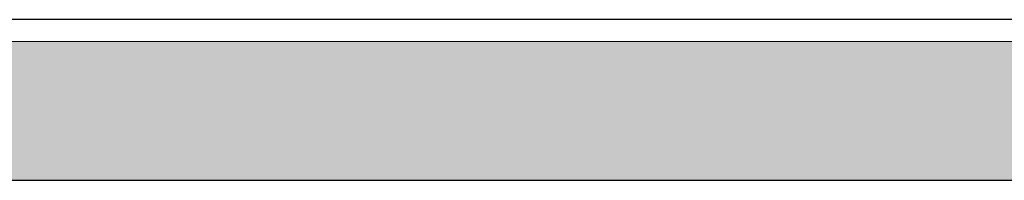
# Model space of a CAD drawing. Header units: centimetres. Extents: x -1412 to 8451, y -353 to 1224.
# Tile 15 of 24: x 2760 to 3891, y -88 to 97. Entities that reach past the tile are written whole.
import ezdxf

# ---------------------------------------------------------------- set-up
doc = ezdxf.new("R2010")
doc.units = ezdxf.units.CM
doc.header["$MEASUREMENT"] = 0
doc.linetypes.add('Wipeout_Contour', pattern=[100, 0, -100])
for name, color, linetype, lineweight in [('0_Nr_pióra__12', 7, 'Continuous', 13), ('0_Nr_pióra__21', 7, 'Continuous', 20), ('131-Z Drogi_Nr_pióra__29', 7, 'Continuous', 20), ('420-K Ściany_Nr_pióra__13', 7, 'Continuous', 25), ('Nowe_299-A Wymiary Opisy_Nr_pióra__11', 7, 'Continuous', 0)]:
    doc.layers.add(name, color=color, linetype=linetype, lineweight=lineweight)
for name, color, linetype in [('131-Z Drogi', 7, 'Continuous'), ('420-K Ściany', 7, 'Continuous'), ('Nowe_299-A Wymiary Opisy', 7, 'Continuous')]:
    doc.layers.add(name, color=color, linetype=linetype)
doc.styles.add('STYL_AUTOMATYCZNY_1', font='arial.ttf')
doc.dimstyles.new('STYL_AUTOMATYCZNY__1', dxfattribs={"dimtxt": 13, "dimasz": 7.6, "dimexe": 0.18, "dimexo": 0.0625, "dimgap": 0, "dimtad": 1, "dimtih": 1, "dimtoh": 1, "dimdec": 0, "dimzin": 0, "dimdsep": 46, "dimtxsty": 'STYL_AUTOMATYCZNY_1', "dimblk": 'ARROWHEAD_2', "dimblk1": 'ARROWHEAD_2', "dimblk2": 'ARROWHEAD_2', "dimcen": 0.09, "dimclrd": 7, "dimclre": 7, "dimclrt": 7, "dimadec": 0, "dimazin": 0, "dimtfac": 1, "dimtdec": 4, "dimtmove": 0, "dimatfit": 3, "dimfxl": 0, "dimtolj": 1, "dimtzin": 0, "dimarcsym": 0})

# ---------------------------------------------------------------- blocks, each defined once
blk = doc.blocks.new('*D122', base_point=(4814.5, 72.5))
at = {"layer": 'Nowe_299-A Wymiary Opisy_Nr_pióra__11', "color": 7, "linetype": 'Continuous', "lineweight": 0}
for p, q in [((2683.6, -56.3), (2677.9, -66.3)), ((2680.7, -68.8), (2680.7, -53.8)), ((2983.6, -56.3), (2977.9, -66.3)), ((2980.7, -68.8), (2980.7, -53.8)), ((2680.7, -61.3), (2980.7, -61.3))]:
    blk.add_line(p, q, dxfattribs=at)
at = {"layer": 'Nowe_299-A Wymiary Opisy_Nr_pióra__11', "color": 7, "lineweight": 0, "insert": (2815.9, -58.7), "char_height": 13, "attachment_point": 7, "style": 'STYL_AUTOMATYCZNY_1'}
blk.add_mtext('\\A1;{\\pql;\\fArial|b0|i0|c238|p0;\\W1.000000;300}', dxfattribs=at)
blk = doc.blocks.new('ARROWHEAD_2')
at = {"color": 0, "linetype": 'Continuous', "lineweight": 0}
for p, q in [((0, 0), (-1, 0)), ((-0.38, -0.66), (0.38, 0.66))]:
    blk.add_line(p, q, dxfattribs=at)
blk = doc.blocks.new('*D123', base_point=(4814.5, 72.5))
at = {"layer": 'Nowe_299-A Wymiary Opisy_Nr_pióra__11', "color": 7, "linetype": 'Continuous', "lineweight": 0}
for p, q in [((2983.6, -56.3), (2977.9, -66.3)), ((2980.7, -68.8), (2980.7, -53.8)), ((3283.6, -56.3), (3277.9, -66.3)), ((3280.7, -68.8), (3280.7, -53.8)), ((2980.7, -61.3), (3280.7, -61.3))]:
    blk.add_line(p, q, dxfattribs=at)
at = {"layer": 'Nowe_299-A Wymiary Opisy_Nr_pióra__11', "color": 7, "lineweight": 0, "insert": (3115.9, -58.7), "char_height": 13, "attachment_point": 7, "style": 'STYL_AUTOMATYCZNY_1'}
blk.add_mtext('\\A1;{\\pql;\\fArial|b0|i0|c238|p0;\\W1.000000;300}', dxfattribs=at)
blk = doc.blocks.new('*D124', base_point=(4814.5, 72.5))
at = {"layer": 'Nowe_299-A Wymiary Opisy_Nr_pióra__11', "color": 7, "linetype": 'Continuous', "lineweight": 0}
for p, q in [((3283.6, -56.3), (3277.9, -66.3)), ((3280.7, -68.8), (3280.7, -53.8)), ((3583.6, -56.3), (3577.9, -66.3)), ((3580.7, -68.8), (3580.7, -53.8)), ((3280.7, -61.3), (3580.7, -61.3))]:
    blk.add_line(p, q, dxfattribs=at)
at = {"layer": 'Nowe_299-A Wymiary Opisy_Nr_pióra__11', "color": 7, "lineweight": 0, "insert": (3415.9, -58.7), "char_height": 13, "attachment_point": 7, "style": 'STYL_AUTOMATYCZNY_1'}
blk.add_mtext('\\A1;{\\pql;\\fArial|b0|i0|c238|p0;\\W1.000000;300}', dxfattribs=at)
blk = doc.blocks.new('*D125', base_point=(4814.5, 72.5))
at = {"layer": 'Nowe_299-A Wymiary Opisy_Nr_pióra__11', "color": 7, "linetype": 'Continuous', "lineweight": 0}
for p, q in [((3583.6, -56.3), (3577.9, -66.3)), ((3580.7, -68.8), (3580.7, -53.8)), ((3883.6, -56.3), (3877.9, -66.3)), ((3880.7, -68.8), (3880.7, -53.8)), ((3580.7, -61.3), (3880.7, -61.3))]:
    blk.add_line(p, q, dxfattribs=at)
at = {"layer": 'Nowe_299-A Wymiary Opisy_Nr_pióra__11', "color": 7, "lineweight": 0, "insert": (3715.9, -58.7), "char_height": 13, "attachment_point": 7, "style": 'STYL_AUTOMATYCZNY_1'}
blk.add_mtext('\\A1;{\\pql;\\fArial|b0|i0|c238|p0;\\W1.000000;300}', dxfattribs=at)
blk = doc.blocks.new('*D126', base_point=(4814.5, 72.5))
at = {"layer": 'Nowe_299-A Wymiary Opisy_Nr_pióra__11', "color": 7, "linetype": 'Continuous', "lineweight": 0}
for p, q in [((3883.6, -56.3), (3877.9, -66.3)), ((3880.7, -68.8), (3880.7, -53.8)), ((4183.6, -56.3), (4177.9, -66.3)), ((4180.7, -68.8), (4180.7, -53.8)), ((3880.7, -61.3), (4180.7, -61.3))]:
    blk.add_line(p, q, dxfattribs=at)
at = {"layer": 'Nowe_299-A Wymiary Opisy_Nr_pióra__11', "color": 7, "lineweight": 0, "insert": (4015.9, -58.7), "char_height": 13, "attachment_point": 7, "style": 'STYL_AUTOMATYCZNY_1'}
blk.add_mtext('\\A1;{\\pql;\\fArial|b0|i0|c238|p0;\\W1.000000;300}', dxfattribs=at)
blk = doc.blocks.new('ElemPrzekroju_107_2', base_point=(4814.5, 72.5))
at = {"layer": '420-K Ściany_Nr_pióra__13', "color": 7, "linetype": 'Continuous', "lineweight": 25}
blk.add_line((4817.6, 97.5), (1744.9, 97.5), dxfattribs=at)
blk = doc.blocks.new('ElemPrzekroju_111_2', base_point=(4814.5, 72.5))
at = {"layer": '420-K Ściany_Nr_pióra__13', "color": 7, "linetype": 'Continuous', "lineweight": 25}
blk.add_line((1755.8, -87.5), (4804.7, -87.5), dxfattribs=at)
blk = doc.blocks.new('ElemPrzekroju_113_2', base_point=(4814.5, 72.5))
at = {"layer": '131-Z Drogi', "linetype": 'Continuous', "lineweight": 0, "true_color": 0x000000}
blk.add_hatch(color=18, dxfattribs=at).paths.add_polyline_path([(771.9, 72.5), (771.9, -27.5), (5051.6, -27.5), (5051.6, 72.5)])
at = {"layer": '131-Z Drogi_Nr_pióra__29', "color": 7, "linetype": 'Continuous', "lineweight": 20}
for p, q in [((5051.6, 72.5), (771.9, 72.5)), ((5051.6, -27.5), (771.9, -27.5))]:
    blk.add_line(p, q, dxfattribs=at)

msp = doc.modelspace()

# ---------------------------------------------------------------- block references
at = {"layer": '131-Z Drogi', "lineweight": 0}
msp.add_blockref('ElemPrzekroju_113_2', (4814.5, 72.5), dxfattribs=at)
at = {"layer": '420-K Ściany', "lineweight": 0}
for name in ['ElemPrzekroju_107_2', 'ElemPrzekroju_111_2']:
    msp.add_blockref(name, (4814.5, 72.5), dxfattribs=at)

# ---------------------------------------------------------------- dimensions: what is measured, and where the dimension line sits
at = {"layer": 'Nowe_299-A Wymiary Opisy', "color": 7, "linetype": 'Continuous', "lineweight": 0}
for base, p1, p2, picture, middle in [((2980.7, -61.3), (2680.7, -61.3), (2980.7, -61.3), '*D122', (2830.7, -52.2)), ((3280.7, -61.3), (2980.7, -61.3), (3280.7, -61.3), '*D123', (3130.7, -52.2)), ((3580.7, -61.3), (3280.7, -61.3), (3580.7, -61.3), '*D124', (3430.7, -52.2)), ((3880.7, -61.3), (3580.7, -61.3), (3880.7, -61.3), '*D125', (3730.7, -52.2)), ((4180.7, -61.3), (3880.7, -61.3), (4180.7, -61.3), '*D126', (4030.7, -52.2))]:
    dim = msp.add_linear_dim(base=base, p1=p1, p2=p2, dimstyle='STYL_AUTOMATYCZNY__1', dxfattribs=at)
    dim.commit()
    dim.dimension.update_dxf_attribs({"geometry": picture, "text_midpoint": middle, "dimtype": 160})

# ---------------------------------------------------------------- next in the draw order: wipeouts: each hides what was drawn before it
at = {"color": 254, "linetype": 'Wipeout_Contour', "lineweight": 0, "ltscale": 11560.3456}
msp.add_wipeout([(5061.4, 72.5), (713.6, 72.5), (713.6, -87.5), (5061.4, -87.5)], dxfattribs=at)

# ---------------------------------------------------------------- next in the draw order: hatches: boundary and pattern name
at = {"layer": '0_Nr_pióra__12', "linetype": 'Continuous', "lineweight": 13}
h = msp.add_hatch(dxfattribs=at)
h.set_pattern_fill('Grunt_0002', style=0, pattern_type=2)
h.set_pattern_definition([(45, (4814.547, 72.462), (-27.57716, 27.57716), []), (45, (4805.355, 81.655), (-55.1543, 55.1543), []), (45, (4796.16, 90.85), (-55.1543, 55.1543), []), (135, (4786.97, 100.04), (9.192388, 9.192388), [39, -39])])
h.paths.add_polyline_path([(5061.4, 72.5), (713.6, 72.5), (713.6, -87.5), (5061.4, -87.5)])

# ---------------------------------------------------------------- next in the draw order: linework, layer by layer
at = {"layer": '0_Nr_pióra__21', "color": 7, "linetype": 'Continuous', "lineweight": 20, "flags": 128}
msp.add_lwpolyline([(5061.4, 72.5), (713.6, 72.5), (713.6, -87.5), (5061.4, -87.5)], close=True, dxfattribs=at)

doc.saveas('drawing.dxf')
